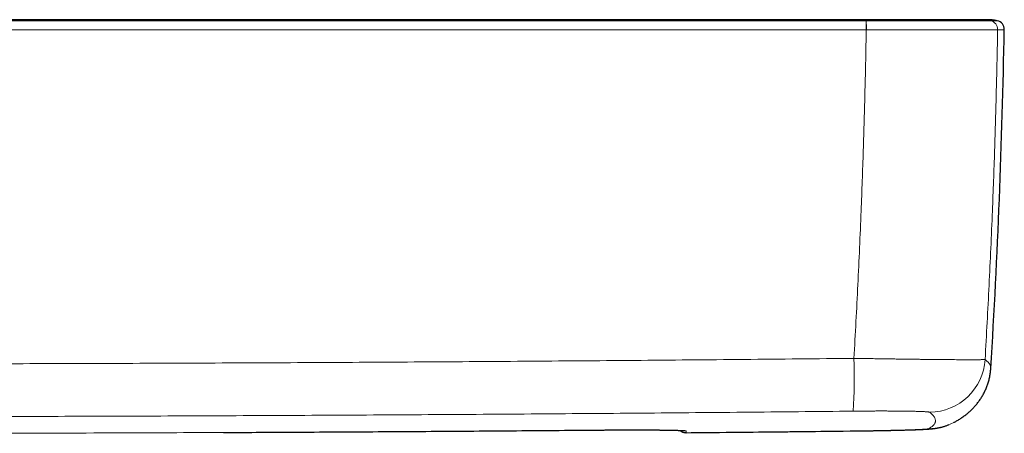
# Model space of a CAD drawing. Header units: millimetres. Extents: x 8 to 976, y 12 to 967.
# Tile 9 of 256: x 418 to 505, y 299 to 336. Entities that reach past the tile are written whole.
import ezdxf

# ---------------------------------------------------------------- set-up
doc = ezdxf.new("R2010")
doc.units = ezdxf.units.MM

msp = doc.modelspace()

# ---------------------------------------------------------------- linework, layer by layer
at = {"color": 252, "linetype": 'Continuous', "lineweight": 0}
for p, q in [((493.028, 335.105), (493.017, 335.105)), ((504.718, 335.105), (504.718, 335.105)), ((469.125, 299.486), (469.125, 299.487)), ((476.974, 299.252), (476.975, 299.253)), ((476.974, 299.252), (476.974, 299.252)), ((491.734, 299.406), (491.736, 299.405))]:
    msp.add_line(p, q, dxfattribs=at)
at = {"color": 7, "linetype": 'Continuous', "lineweight": 30}
for p, q in [((500.816, 300.166), (500.843, 300.18)), ((435.761, 299.271), (437.122, 299.277))]:
    msp.add_line(p, q, dxfattribs=at)
at = {"color": 252, "linetype": 'Continuous', "lineweight": 0}
for centre, radius, start, end in [((480.068, 335.257), 12.951, 359.32971, 2.852), ((480.526, 335.254), 12.503, 359.3175, 2.96609), ((503.918, 335.12), 0.8, 358.93804, 77.52947), ((503.919, 335.12), 0.8, 358.94007, 77.53009), ((440.592, 304.227), 51.357, 356.58608, 1.82919), ((498.609, 306.072), 5.003, 270.7249, 356.50059), ((498.511, 304.595), 4.993, 270.62529, 297.50502), ((476.967, 300.052), 0.8, 228.60437, 270.52866), ((476.967, 300.052), 0.8, 228.58263, 270.52755), ((476.973, 300.209), 0.801, 254.63351, 270.51615)]:
    msp.add_arc(centre, radius, start, end, dxfattribs=at)
at = {"color": 7, "linetype": 'Continuous', "lineweight": 30}
for centre, radius, start, end in [((504.514, 335.12), 0.8, 358.95113, 77.5865), ((-194.569, 347.92), 700, 356.482948, 358.951058)]:
    msp.add_arc(centre, radius, start, end, dxfattribs=at)
for points, knots in [([(492.991, 335.995), (492.493, 335.995), (491.504, 335.995), (490.032, 335.995), (488.584, 335.995), (487.159, 335.995), (485.758, 335.995), (484.381, 335.995), (483.027, 335.995), (481.675, 335.995), (480.328, 335.995), (478.985, 335.995), (477.668, 335.995), (476.377, 335.995), (475.111, 335.995), (473.872, 335.995), (472.658, 335.995), (471.47, 335.995), (470.308, 335.995), (469.171, 335.995), (468.061, 335.995), (466.996, 335.995), (465.976, 335.995), (465, 335.995), (464.047, 335.995), (463.117, 335.995), (462.192, 335.995), (461.273, 335.995), (460.362, 335.995), (459.476, 335.995), (458.616, 335.995), (457.782, 335.995), (456.989, 335.995), (456.235, 335.995), (455.52, 335.995), (454.827, 335.995), (454.158, 335.995), (453.546, 335.995), (452.988, 335.995), (452.483, 335.995), (451.993, 335.995), (451.52, 335.995), (451.059, 335.995), (450.571, 335.995), (450.045, 335.995), (449.469, 335.995), (448.872, 335.995), (448.246, 335.995), (447.59, 335.995), (446.904, 335.995), (446.195, 335.995), (445.462, 335.995), (444.706, 335.995), (443.926, 335.995), (443.122, 335.995), (442.281, 335.995), (441.402, 335.995), (440.484, 335.995), (439.54, 335.995), (438.57, 335.995), (437.574, 335.995), (436.552, 335.995), (435.504, 335.995), (434.431, 335.995), (433.331, 335.995), (432.206, 335.995), (431.054, 335.995), (429.9, 335.995), (428.744, 335.995), (427.587, 335.995), (426.407, 335.995), (425.204, 335.995), (423.953, 335.995), (422.652, 335.995), (421.3, 335.995), (419.923, 335.995), (418.519, 335.995), (417.09, 335.995), (415.663, 335.995), (414.24, 335.995), (412.821, 335.995), (411.379, 335.995), (409.914, 335.995), (408.426, 335.995), (406.915, 335.995), (405.38, 335.995), (403.823, 335.995), (402.243, 335.995), (400.649, 335.995), (399.043, 335.995), (397.423, 335.995), (395.781, 335.995), (394.68, 335.995), (394.125, 335.995)], [0, 0, 0, 0, 0.015126, 0.030015, 0.044665, 0.059077, 0.073251, 0.087187, 0.100885, 0.114345, 0.128191, 0.141776, 0.155099, 0.168161, 0.180962, 0.193501, 0.205779, 0.217797, 0.229552, 0.241047, 0.252281, 0.263253, 0.273359, 0.283233, 0.292875, 0.302284, 0.311462, 0.320942, 0.33016, 0.339118, 0.347814, 0.356249, 0.364423, 0.371891, 0.379126, 0.38613, 0.392901, 0.39944, 0.404711, 0.409822, 0.414771, 0.419559, 0.424186, 0.42876, 0.434353, 0.440171, 0.446213, 0.45248, 0.459176, 0.466111, 0.473285, 0.480697, 0.488349, 0.496239, 0.504369, 0.512737, 0.52176, 0.531046, 0.540593, 0.550403, 0.560475, 0.57081, 0.581406, 0.592265, 0.603387, 0.61477, 0.626416, 0.638324, 0.649791, 0.661492, 0.673426, 0.685593, 0.697994, 0.7114, 0.725069, 0.739001, 0.753194, 0.76765, 0.782368, 0.796485, 0.810836, 0.82542, 0.840236, 0.855287, 0.87057, 0.886086, 0.901836, 0.917819, 0.934035, 0.950189, 0.966568, 0.983171, 1, 1, 1, 1]), ([(503.229, 335.995), (503.222, 335.995), (503.209, 335.995), (503.165, 335.995), (503.104, 335.995), (503.025, 335.995), (502.927, 335.995), (502.811, 335.995), (502.678, 335.995), (502.525, 335.995), (502.354, 335.995), (502.167, 335.995), (501.964, 335.995), (501.745, 335.995), (501.506, 335.995), (501.253, 335.995), (500.99, 335.995), (500.717, 335.995), (500.428, 335.995), (500.12, 335.995), (499.798, 335.995), (499.463, 335.995), (499.117, 335.995), (498.756, 335.995), (498.387, 335.995), (498.013, 335.995), (497.637, 335.995), (497.249, 335.995), (496.845, 335.995), (496.432, 335.995), (496.013, 335.995), (495.591, 335.995), (495.159, 335.995), (494.753, 335.995), (494.378, 335.995), (494.037, 335.995), (493.694, 335.995), (493.346, 335.995), (493.111, 335.995), (492.991, 335.995)], [0, 0, 0, 0, 0.028898, 0.057235, 0.085161, 0.112827, 0.140383, 0.167489, 0.19478, 0.222397, 0.250479, 0.278871, 0.306644, 0.33432, 0.362417, 0.391081, 0.418428, 0.445316, 0.472368, 0.500199, 0.52865, 0.55646, 0.584138, 0.612199, 0.640789, 0.668098, 0.694993, 0.722094, 0.750021, 0.778532, 0.806311, 0.833914, 0.861901, 0.890459, 0.912364, 0.933952, 0.955541, 0.977451, 1, 1, 1, 1]), ([(503.617, 335.995), (503.617, 335.995), (503.615, 335.995), (503.61, 335.995), (503.603, 335.995), (503.596, 335.995), (503.588, 335.995), (503.579, 335.995), (503.57, 335.995), (503.559, 335.995), (503.549, 335.995), (503.537, 335.995), (503.525, 335.995), (503.511, 335.995), (503.497, 335.995), (503.483, 335.995), (503.467, 335.995), (503.45, 335.995), (503.432, 335.995), (503.414, 335.995), (503.394, 335.995), (503.373, 335.995), (503.35, 335.995), (503.326, 335.995), (503.299, 335.995), (503.27, 335.995), (503.24, 335.995), (503.219, 335.995), (503.208, 335.995)], [0, 0, 0, 0, 0.000158, 0.02182, 0.04492, 0.069007, 0.094481, 0.121341, 0.149588, 0.179841, 0.211538, 0.244678, 0.279263, 0.315292, 0.352764, 0.391681, 0.432042, 0.473847, 0.517096, 0.56179, 0.607927, 0.655509, 0.704535, 0.760133, 0.817478, 0.87657, 0.937411, 1, 1, 1, 1]), ([(503.81, 335.995), (503.81, 335.995), (503.81, 335.995), (503.809, 335.995), (503.807, 335.995), (503.805, 335.995), (503.801, 335.995), (503.798, 335.995), (503.793, 335.995), (503.788, 335.995), (503.783, 335.995), (503.777, 335.995), (503.771, 335.995), (503.764, 335.995), (503.757, 335.995), (503.75, 335.995), (503.743, 335.995), (503.735, 335.995), (503.728, 335.995), (503.72, 335.995), (503.712, 335.995), (503.704, 335.995), (503.697, 335.995), (503.689, 335.995), (503.68, 335.995), (503.672, 335.995), (503.664, 335.995), (503.656, 335.995), (503.649, 335.995), (503.642, 335.995), (503.636, 335.995), (503.629, 335.995), (503.623, 335.995), (503.616, 335.995), (503.609, 335.995), (503.601, 335.995), (503.592, 335.995), (503.583, 335.995), (503.573, 335.995), (503.563, 335.995), (503.551, 335.995), (503.539, 335.995), (503.526, 335.995), (503.513, 335.995), (503.498, 335.995), (503.483, 335.995), (503.467, 335.995), (503.449, 335.995), (503.431, 335.995), (503.412, 335.995), (503.391, 335.995), (503.369, 335.995), (503.345, 335.995), (503.318, 335.995), (503.29, 335.995), (503.26, 335.995), (503.24, 335.995), (503.229, 335.995)], [0, 0, 0, 0, 0.017781, 0.045219, 0.072022, 0.098189, 0.12327, 0.147738, 0.171594, 0.194836, 0.21792, 0.240366, 0.262174, 0.283344, 0.303875, 0.323768, 0.343023, 0.361639, 0.379617, 0.396957, 0.413658, 0.429722, 0.445146, 0.459932, 0.47546, 0.490215, 0.504198, 0.517408, 0.529846, 0.54046, 0.550439, 0.559797, 0.569334, 0.579505, 0.59011, 0.601325, 0.613151, 0.625587, 0.638906, 0.652862, 0.667452, 0.682679, 0.698542, 0.71504, 0.732174, 0.749944, 0.768349, 0.787391, 0.807068, 0.827381, 0.84833, 0.869915, 0.894393, 0.91964, 0.945657, 0.972444, 1, 1, 1, 1]), ([(503.81, 335.995), (503.81, 335.995), (503.809, 335.995), (503.807, 335.995), (503.804, 335.995), (503.8, 335.995), (503.796, 335.995), (503.791, 335.995), (503.785, 335.995), (503.779, 335.995), (503.773, 335.995), (503.766, 335.995), (503.759, 335.995), (503.751, 335.995), (503.744, 335.995), (503.736, 335.995), (503.728, 335.995), (503.72, 335.995), (503.712, 335.995), (503.707, 335.995), (503.705, 335.995)], [0, 0, 0, 0, 0.037986, 0.10849, 0.177323, 0.243299, 0.307662, 0.370413, 0.431552, 0.492276, 0.55132, 0.608686, 0.664372, 0.71838, 0.770708, 0.821358, 0.870328, 0.917619, 0.963231, 1, 1, 1, 1]), ([(504.686, 335.901), (504.631, 335.912), (504.527, 335.934), (504.379, 335.957), (504.252, 335.973), (504.151, 335.982), (504.089, 335.986), (504.056, 335.988), (504.046, 335.989), (504.035, 335.989), (504.021, 335.99), (503.998, 335.991), (503.97, 335.992), (503.935, 335.993), (503.896, 335.994), (503.854, 335.995), (503.826, 335.995), (503.811, 335.995)], [0, 0, 0, 0, 0.129047, 0.246497, 0.343742, 0.420803, 0.478008, 0.489422, 0.495767, 0.503313, 0.522665, 0.548317, 0.603212, 0.675641, 0.765842, 0.873938, 1, 1, 1, 1]), ([(500.843, 300.181), (500.87, 300.195), (500.942, 300.233), (501.059, 300.298), (501.197, 300.379), (501.336, 300.464), (501.475, 300.555), (501.611, 300.647), (501.744, 300.742), (501.873, 300.84), (501.999, 300.94), (502.122, 301.043), (502.242, 301.15), (502.359, 301.259), (502.474, 301.372), (502.587, 301.488), (502.696, 301.608), (502.803, 301.731), (502.907, 301.859), (503.009, 301.99), (503.107, 302.125), (503.202, 302.264), (503.294, 302.408), (503.382, 302.555), (503.466, 302.707), (503.547, 302.862), (503.623, 303.022), (503.695, 303.185), (503.762, 303.352), (503.824, 303.523), (503.88, 303.697), (503.932, 303.874), (503.978, 304.053), (504.017, 304.235), (504.051, 304.419), (504.079, 304.604), (504.099, 304.791), (504.111, 304.915), (504.113, 304.978), (504.113, 304.978)], [0, 0, 0, 0, 0.024534, 0.065198, 0.103972, 0.145067, 0.184369, 0.221807, 0.257638, 0.292027, 0.325116, 0.35703, 0.387882, 0.417769, 0.446782, 0.475003, 0.502506, 0.529357, 0.555622, 0.581356, 0.606614, 0.631446, 0.655898, 0.680014, 0.703833, 0.727395, 0.750732, 0.773878, 0.796862, 0.819711, 0.842448, 0.865095, 0.88767, 0.910191, 0.93267, 0.955119, 0.97755, 0.999971, 1, 1, 1, 1]), ([(491.736, 299.405), (491.767, 299.406), (491.871, 299.407), (492.045, 299.409), (492.26, 299.411), (492.474, 299.414), (492.687, 299.417), (492.899, 299.42), (493.11, 299.423), (493.318, 299.426), (493.525, 299.429), (493.73, 299.433), (493.934, 299.436), (494.137, 299.44), (494.338, 299.444), (494.536, 299.447), (494.732, 299.451), (494.924, 299.455), (495.112, 299.459), (495.298, 299.463), (495.48, 299.467), (495.66, 299.471), (495.837, 299.475), (496.011, 299.48), (496.182, 299.484), (496.348, 299.489), (496.51, 299.493), (496.668, 299.498), (496.821, 299.502), (496.971, 299.507), (497.117, 299.512), (497.259, 299.516), (497.397, 299.521), (497.531, 299.526), (497.66, 299.531), (497.787, 299.537), (497.909, 299.542), (498.03, 299.547), (498.148, 299.553), (498.267, 299.56), (498.388, 299.566), (498.518, 299.575), (498.638, 299.583), (498.747, 299.592), (498.832, 299.6), (498.906, 299.607), (498.973, 299.615), (499.037, 299.622), (499.1, 299.63), (499.162, 299.639), (499.225, 299.649), (499.289, 299.659), (499.357, 299.671), (499.427, 299.684), (499.501, 299.699), (499.579, 299.716), (499.663, 299.735), (499.753, 299.757), (499.849, 299.783), (499.953, 299.814), (500.065, 299.849), (500.184, 299.89), (500.293, 299.93), (500.362, 299.958), (500.389, 299.97)], [0, 0, 0, 0, 0.008144, 0.026623, 0.045135, 0.063661, 0.08218, 0.100669, 0.11911, 0.137504, 0.155844, 0.174239, 0.192738, 0.211308, 0.229915, 0.248523, 0.26709, 0.285583, 0.303989, 0.322378, 0.340874, 0.359464, 0.37813, 0.396849, 0.415604, 0.434374, 0.453143, 0.471888, 0.490511, 0.509482, 0.528501, 0.547595, 0.566794, 0.586137, 0.605667, 0.625438, 0.64546, 0.665795, 0.686956, 0.708835, 0.731904, 0.75712, 0.787137, 0.806688, 0.822941, 0.835958, 0.847328, 0.857481, 0.86675, 0.875381, 0.883569, 0.891476, 0.899243, 0.906987, 0.914795, 0.922787, 0.931076, 0.939773, 0.948982, 0.958793, 0.969274, 0.980458, 0.992328, 1, 1, 1, 1]), ([(437.13, 299.277), (439.207, 299.287), (443.815, 299.31), (450.955, 299.352), (458.548, 299.404), (464.605, 299.449), (468.13, 299.479), (469.125, 299.487)], [0, 0, 0, 0, 0.194773, 0.432104, 0.669434, 0.906764, 1, 1, 1, 1]), ([(469.125, 299.486), (469.159, 299.487), (469.268, 299.488), (469.449, 299.489), (469.669, 299.491), (469.888, 299.492), (470.11, 299.494), (470.332, 299.495), (470.552, 299.496), (470.771, 299.497), (470.989, 299.498), (471.206, 299.499), (471.42, 299.499), (471.632, 299.5), (471.843, 299.5), (472.051, 299.5), (472.257, 299.501), (472.461, 299.501), (472.662, 299.5), (472.86, 299.5), (473.055, 299.5), (473.247, 299.499), (473.436, 299.499), (473.621, 299.498), (473.802, 299.497), (473.978, 299.496), (474.151, 299.495), (474.32, 299.494), (474.484, 299.492), (474.645, 299.491), (474.8, 299.489), (474.951, 299.487), (475.096, 299.486), (475.238, 299.484), (475.374, 299.482), (475.506, 299.479), (475.632, 299.477), (475.752, 299.475), (475.866, 299.472), (475.974, 299.47), (476.076, 299.467), (476.172, 299.464), (476.261, 299.461), (476.346, 299.459), (476.424, 299.456), (476.495, 299.453), (476.56, 299.45), (476.618, 299.447), (476.669, 299.444), (476.712, 299.441), (476.746, 299.438), (476.772, 299.436), (476.789, 299.434), (476.799, 299.433), (476.803, 299.433), (476.802, 299.433), (476.802, 299.433)], [0, 0, 0, 0, 0.009083, 0.028965, 0.047697, 0.067451, 0.087169, 0.106877, 0.126595, 0.14632, 0.166032, 0.185731, 0.205416, 0.225095, 0.244775, 0.264463, 0.284165, 0.303889, 0.32364, 0.343429, 0.363174, 0.382882, 0.402674, 0.422457, 0.442122, 0.461682, 0.48137, 0.501032, 0.520691, 0.540368, 0.560083, 0.579643, 0.599267, 0.618958, 0.638687, 0.658423, 0.678128, 0.697767, 0.71731, 0.736722, 0.755977, 0.775169, 0.794431, 0.813733, 0.833015, 0.852211, 0.87125, 0.890046, 0.908491, 0.926453, 0.943761, 0.96021, 0.973975, 0.986545, 0.99782, 1, 1, 1, 1]), ([(476.435, 299.455), (476.443, 299.448), (476.468, 299.425), (476.513, 299.392), (476.57, 299.356), (476.63, 299.325), (476.693, 299.299), (476.759, 299.278), (476.83, 299.262), (476.903, 299.253), (476.951, 299.252), (476.975, 299.252)], [0, 0, 0, 0, 0.057021, 0.170455, 0.284301, 0.398493, 0.512913, 0.62754, 0.754397, 0.879316, 1, 1, 1, 1]), ([(476.975, 299.252), (478.559, 299.267), (481.786, 299.298), (486.655, 299.349), (489.991, 299.385), (491.684, 299.405), (491.736, 299.405)], [0, 0, 0, 0, 0.321988, 0.655771, 0.989506, 1, 1, 1, 1])]:
    msp.add_open_spline(points, degree=3, knots=knots, dxfattribs=at)
at = {"color": 252, "linetype": 'Continuous', "lineweight": 0}
for points, knots in [([(394.125, 335.901), (397.033, 335.901), (402.849, 335.901), (411.51, 335.901), (420.106, 335.901), (428.64, 335.901), (436.461, 335.901), (443.572, 335.901), (449.972, 335.901), (456.371, 335.901), (462.77, 335.901), (469.685, 335.901), (477.114, 335.901), (485.058, 335.901), (490.354, 335.901), (493.002, 335.901)], [0, 0, 0, 0, 0.088223, 0.176447, 0.262741, 0.349035, 0.43533, 0.50005, 0.564771, 0.629492, 0.694213, 0.758933, 0.839289, 0.919644, 1, 1, 1, 1]), ([(493.012, 335.901), (493.01, 335.922), (493.004, 335.964), (492.997, 335.994), (492.992, 335.993), (492.989, 335.993)], [0, 0, 0, 0, 0.347786, 0.697509, 1, 1, 1, 1]), ([(493.002, 335.901), (493.005, 335.901), (493.009, 335.901), (493.012, 335.901), (493.012, 335.901)], [0, 0, 0, 0, 0.993954, 1, 1, 1, 1]), ([(493.012, 335.901), (493.012, 335.901), (493.2, 335.901), (493.575, 335.901), (494.136, 335.901), (494.694, 335.901), (495.247, 335.901), (495.764, 335.902), (496.245, 335.902), (496.691, 335.902), (497.13, 335.902), (497.566, 335.902), (497.997, 335.902), (498.423, 335.902), (498.838, 335.902), (499.242, 335.902), (499.632, 335.902), (500.01, 335.902), (500.375, 335.902), (500.74, 335.902), (501.102, 335.902), (501.46, 335.902), (501.798, 335.902), (502.116, 335.902), (502.412, 335.902), (502.674, 335.902), (502.904, 335.902), (503.106, 335.902), (503.291, 335.902), (503.459, 335.902), (503.609, 335.902), (503.74, 335.902), (503.852, 335.902), (503.944, 335.902), (504.016, 335.901), (504.063, 335.901), (504.091, 335.901), (504.091, 335.901), (504.091, 335.901)], [0, 0, 0, 0, 0.000003, 0.032791, 0.065638, 0.098506, 0.131354, 0.164142, 0.191621, 0.219125, 0.246629, 0.274109, 0.302385, 0.330687, 0.358989, 0.387266, 0.415388, 0.443536, 0.471684, 0.499806, 0.531357, 0.56298, 0.59464, 0.626299, 0.657922, 0.689473, 0.716981, 0.744513, 0.772045, 0.799554, 0.82786, 0.856193, 0.884525, 0.912831, 0.941881, 0.970946, 0.999997, 1, 1, 1, 1]), ([(504.091, 335.901), (503.984, 335.922), (503.768, 335.964), (503.48, 335.992), (503.3, 335.992), (503.229, 335.992)], [0, 0, 0, 0, 0.377648, 0.757402, 1, 1, 1, 1]), ([(504.091, 335.901), (504.091, 335.901), (504.091, 335.901), (504.091, 335.901), (504.091, 335.901)], [0, 0, 0, 0, 0.005944, 1, 1, 1, 1]), ([(504.091, 335.901), (504.123, 335.901), (504.202, 335.901), (504.313, 335.901), (504.421, 335.901), (504.511, 335.901), (504.583, 335.901), (504.636, 335.901), (504.668, 335.901), (504.684, 335.901), (504.686, 335.901), (504.686, 335.901)], [0, 0, 0, 0, 0.081348, 0.205002, 0.328657, 0.452311, 0.575985, 0.69966, 0.823335, 0.916073, 1, 1, 1, 1]), ([(493.017, 335.105), (490.369, 335.105), (485.072, 335.105), (477.127, 335.105), (469.696, 335.105), (462.781, 335.105), (456.381, 335.105), (449.98, 335.105), (443.58, 335.105), (436.468, 335.105), (428.645, 335.105), (420.11, 335.105), (411.512, 335.105), (402.85, 335.105), (397.033, 335.105), (394.125, 335.105)], [0, 0, 0, 0, 0.080356, 0.160711, 0.241067, 0.305787, 0.370508, 0.435229, 0.49995, 0.56467, 0.650965, 0.737259, 0.823553, 0.911777, 1, 1, 1, 1]), ([(491.923, 305.866), (491.984, 306.958), (492.107, 309.143), (492.272, 312.421), (492.424, 315.701), (492.553, 318.783), (492.661, 321.667), (492.752, 324.353), (492.834, 327.04), (492.905, 329.728), (492.968, 332.416), (493.001, 334.209), (493.017, 335.105)], [0, 0, 0, 0, 0.112232, 0.224466, 0.336717, 0.448968, 0.540796, 0.632623, 0.72445, 0.8163, 0.908151, 1, 1, 1, 1]), ([(504.718, 335.105), (504.71, 335.105), (504.693, 335.105), (504.638, 335.104), (504.564, 335.104), (504.469, 335.104), (504.355, 335.103), (504.222, 335.103), (504.067, 335.102), (503.89, 335.102), (503.692, 335.102), (503.473, 335.102), (503.226, 335.101), (502.947, 335.101), (502.634, 335.101), (502.299, 335.101), (501.942, 335.101), (501.565, 335.101), (501.183, 335.101), (500.797, 335.101), (500.413, 335.101), (500.014, 335.101), (499.606, 335.101), (499.188, 335.101), (498.763, 335.101), (498.327, 335.101), (497.877, 335.102), (497.414, 335.102), (496.938, 335.102), (496.454, 335.102), (495.969, 335.103), (495.483, 335.103), (494.998, 335.103), (494.509, 335.104), (494.017, 335.104), (493.523, 335.105), (493.193, 335.105), (493.028, 335.105)], [0, 0, 0, 0, 0.029054, 0.058122, 0.087176, 0.114682, 0.142212, 0.169742, 0.197249, 0.225553, 0.253884, 0.282214, 0.310519, 0.342071, 0.373694, 0.405354, 0.437014, 0.468637, 0.500189, 0.528311, 0.556458, 0.584606, 0.612728, 0.640208, 0.667712, 0.695216, 0.722695, 0.750972, 0.779274, 0.807576, 0.835852, 0.863172, 0.890537, 0.917926, 0.945315, 0.972681, 1, 1, 1, 1]), ([(504.718, 335.105), (504.702, 334.209), (504.668, 332.417), (504.605, 329.729), (504.532, 327.042), (504.45, 324.355), (504.357, 321.668), (504.247, 318.775), (504.116, 315.676), (503.96, 312.372), (503.791, 309.068), (503.666, 306.867), (503.603, 305.767)], [0, 0, 0, 0, 0.0915132, 0.1830278, 0.2745414, 0.3660787, 0.457616, 0.5491526, 0.6618543, 0.7745574, 0.8872788, 1, 1, 1, 1]), ([(505.314, 335.105), (505.313, 335.105), (505.312, 335.105), (505.295, 335.105), (505.259, 335.105), (505.197, 335.105), (505.112, 335.105), (505.004, 335.105), (504.875, 335.105), (504.771, 335.105), (504.718, 335.105)], [0, 0, 0, 0, 0.083929, 0.176668, 0.313876, 0.451085, 0.588293, 0.725528, 0.862764, 1, 1, 1, 1]), ([(296.327, 305.866), (299.585, 305.834), (306.101, 305.769), (315.875, 305.683), (325.65, 305.608), (335.426, 305.542), (345.202, 305.487), (354.978, 305.441), (364.755, 305.406), (374.531, 305.381), (384.308, 305.366), (394.085, 305.361), (403.862, 305.366), (413.639, 305.381), (423.416, 305.406), (433.192, 305.441), (442.974, 305.486), (452.76, 305.542), (462.552, 305.607), (472.343, 305.683), (482.133, 305.768), (488.66, 305.834), (491.923, 305.866)], [0, 0, 0, 0, 0.04998, 0.099959, 0.149939, 0.199919, 0.249899, 0.299878, 0.349858, 0.399838, 0.449818, 0.499798, 0.549777, 0.599757, 0.649737, 0.699717, 0.749696, 0.799757, 0.849818, 0.899879, 0.949939, 1, 1, 1, 1]), ([(491.923, 305.866), (492.088, 305.864), (492.419, 305.858), (492.913, 305.85), (493.404, 305.842), (493.893, 305.834), (494.378, 305.826), (494.858, 305.819), (495.333, 305.812), (495.805, 305.805), (496.275, 305.799), (496.741, 305.793), (497.198, 305.787), (497.641, 305.781), (498.069, 305.776), (498.482, 305.771), (498.884, 305.767), (499.277, 305.763), (499.66, 305.759), (500.032, 305.756), (500.389, 305.753), (500.727, 305.75), (501.046, 305.748), (501.346, 305.747), (501.63, 305.745), (501.898, 305.745), (502.151, 305.744), (502.386, 305.744), (502.603, 305.744), (502.797, 305.745), (502.969, 305.746), (503.12, 305.748), (503.251, 305.75), (503.364, 305.752), (503.456, 305.755), (503.528, 305.759), (503.579, 305.762), (503.595, 305.765), (503.603, 305.767)], [0, 0, 0, 0, 0.02734, 0.054704, 0.082067, 0.109408, 0.136746, 0.164108, 0.19147, 0.218809, 0.246933, 0.275084, 0.303234, 0.331358, 0.358763, 0.386191, 0.41362, 0.441025, 0.469223, 0.497447, 0.52567, 0.553868, 0.581357, 0.60887, 0.636383, 0.663872, 0.69216, 0.720475, 0.748789, 0.777078, 0.804534, 0.832013, 0.859493, 0.886949, 0.915199, 0.943475, 0.97175, 1, 1, 1, 1]), ([(503.603, 305.767), (503.649, 305.729), (503.74, 305.654), (503.852, 305.544), (503.945, 305.435), (504.018, 305.329), (504.071, 305.224), (504.103, 305.122), (504.117, 305.04), (504.112, 304.992), (504.111, 304.978)], [0, 0, 0, 0, 0.134278, 0.268557, 0.402837, 0.537117, 0.671394, 0.805672, 0.939951, 1, 1, 1, 1]), ([(491.858, 301.169), (488.602, 301.136), (482.091, 301.072), (472.323, 300.987), (462.554, 300.912), (452.785, 300.847), (443.015, 300.792), (433.245, 300.747), (423.475, 300.712), (413.705, 300.687), (403.935, 300.671), (394.164, 300.666), (384.394, 300.671), (374.624, 300.686), (364.853, 300.711), (355.083, 300.746), (345.308, 300.791), (335.528, 300.846), (325.743, 300.912), (315.959, 300.987), (306.175, 301.071), (299.653, 301.136), (296.392, 301.169)], [0, 0, 0, 0, 0.0499796, 0.0999595, 0.1499395, 0.1999193, 0.2498989, 0.2998786, 0.3498584, 0.3998384, 0.4498183, 0.4997979, 0.5497775, 0.5997574, 0.6497373, 0.6997172, 0.7496968, 0.7997573, 0.849818, 0.8998788, 0.9499395, 1, 1, 1, 1]), ([(498.673, 301.07), (498.666, 301.073), (498.654, 301.08), (498.606, 301.089), (498.539, 301.098), (498.45, 301.107), (498.34, 301.116), (498.209, 301.124), (498.056, 301.131), (497.884, 301.138), (497.691, 301.145), (497.479, 301.151), (497.25, 301.157), (497.004, 301.162), (496.74, 301.167), (496.461, 301.171), (496.166, 301.174), (495.857, 301.177), (495.535, 301.179), (495.202, 301.181), (494.858, 301.182), (494.504, 301.183), (494.14, 301.182), (493.769, 301.182), (493.392, 301.18), (493.011, 301.178), (492.628, 301.176), (492.244, 301.173), (491.987, 301.17), (491.858, 301.169)], [0, 0, 0, 0, 0.0370886, 0.0742944, 0.1115587, 0.1488232, 0.1860277, 0.2231153, 0.2602108, 0.2974241, 0.3346969, 0.3719693, 0.4091813, 0.4462762, 0.4832393, 0.5203196, 0.557459, 0.5945982, 0.6316781, 0.668641, 0.7055263, 0.742527, 0.7795876, 0.8166477, 0.8536488, 0.8905344, 0.9270133, 0.9635208, 1, 1, 1, 1]), ([(498.565, 299.602), (498.615, 299.63), (498.716, 299.686), (498.842, 299.772), (498.949, 299.86), (499.036, 299.949), (499.103, 300.041), (499.15, 300.135), (499.178, 300.231), (499.185, 300.329), (499.172, 300.428), (499.14, 300.53), (499.087, 300.634), (499.014, 300.74), (498.921, 300.848), (498.81, 300.957), (498.718, 301.032), (498.673, 301.07)], [0, 0, 0, 0, 0.066621, 0.133243, 0.199866, 0.266488, 0.333109, 0.399731, 0.466353, 0.532975, 0.599597, 0.666219, 0.732974, 0.799731, 0.866488, 0.933244, 1, 1, 1, 1]), ([(415.391, 299.199), (419.013, 299.209), (425.803, 299.227), (432.593, 299.257), (435.761, 299.271)], [0, 0, 0, 0, 0.533423, 1, 1, 1, 1]), ([(437.122, 299.277), (441.389, 299.299), (449.923, 299.343), (460.591, 299.417), (466.991, 299.469), (469.125, 299.487)], [0, 0, 0, 0, 0.4, 0.8, 1, 1, 1, 1]), ([(469.125, 299.487), (469.27, 299.488), (469.561, 299.49), (469.995, 299.493), (470.428, 299.496), (470.857, 299.498), (471.283, 299.499), (471.704, 299.5), (472.117, 299.501), (472.522, 299.501), (472.915, 299.5), (473.295, 299.499), (473.662, 299.498), (474.015, 299.496), (474.354, 299.494), (474.676, 299.491), (474.98, 299.487), (475.265, 299.484), (475.531, 299.479), (475.776, 299.475), (476.001, 299.47), (476.204, 299.464), (476.385, 299.458), (476.543, 299.452), (476.676, 299.445), (476.786, 299.438), (476.873, 299.431), (476.934, 299.424), (476.973, 299.416), (476.978, 299.411), (476.98, 299.408)], [0, 0, 0, 0, 0.035307, 0.070669, 0.10603, 0.141336, 0.17701, 0.212797, 0.24864, 0.284485, 0.320272, 0.355946, 0.391638, 0.427443, 0.463305, 0.499167, 0.534972, 0.570664, 0.606337, 0.642123, 0.677966, 0.713809, 0.749595, 0.785269, 0.820963, 0.85677, 0.892634, 0.928498, 0.964306, 1, 1, 1, 1]), ([(476.98, 299.408), (476.979, 299.389), (476.978, 299.35), (476.976, 299.298), (476.975, 299.266), (476.974, 299.252)], [0, 0, 0, 0, 0.367479, 0.734957, 1, 1, 1, 1]), ([(476.974, 299.252), (479.434, 299.276), (484.354, 299.324), (489.274, 299.379), (491.734, 299.406)], [0, 0, 0, 0, 0.499999, 1, 1, 1, 1]), ([(491.734, 299.406), (491.865, 299.407), (492.127, 299.41), (492.519, 299.416), (492.909, 299.421), (493.295, 299.427), (493.674, 299.433), (494.047, 299.439), (494.411, 299.446), (494.767, 299.453), (495.113, 299.46), (495.449, 299.467), (495.771, 299.475), (496.08, 299.483), (496.374, 299.491), (496.652, 299.499), (496.916, 299.507), (497.162, 299.515), (497.39, 299.523), (497.6, 299.532), (497.79, 299.54), (497.96, 299.548), (498.111, 299.557), (498.241, 299.565), (498.351, 299.573), (498.437, 299.581), (498.501, 299.588), (498.546, 299.595), (498.559, 299.6), (498.565, 299.602)], [0, 0, 0, 0, 0.037178, 0.074473, 0.111828, 0.149182, 0.186477, 0.223654, 0.260836, 0.298136, 0.335496, 0.372856, 0.410155, 0.447337, 0.484431, 0.521642, 0.558914, 0.596185, 0.633396, 0.67049, 0.707505, 0.744638, 0.78183, 0.819023, 0.856155, 0.893171, 0.928772, 0.964399, 1, 1, 1, 1])]:
    msp.add_open_spline(points, degree=3, knots=knots, dxfattribs=at)

doc.saveas('drawing.dxf')
